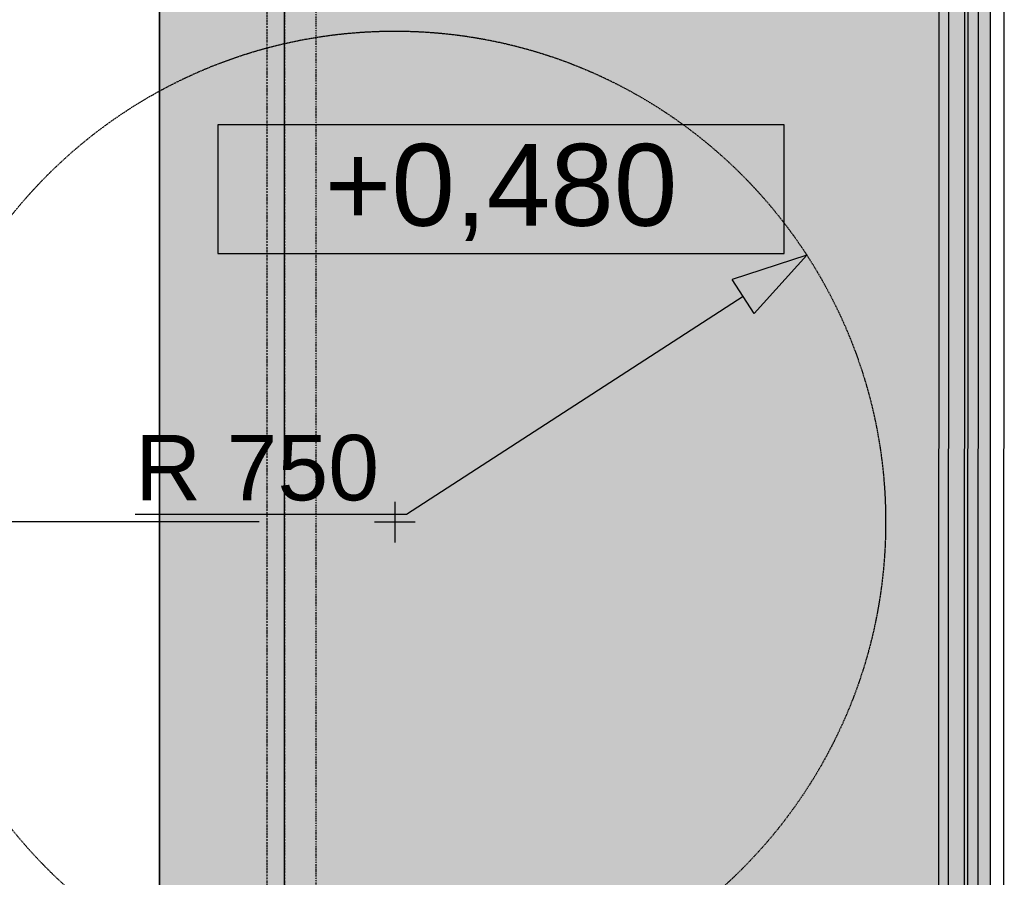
# Model space of a CAD drawing. Header units: millimetres. Extents: x -28761 to 4793, y -4271 to 20239.
# Tile 245 of 256: x -535 to 969, y 9645 to 10955. Entities that reach past the tile are written whole.
import ezdxf

# ---------------------------------------------------------------- set-up
doc = ezdxf.new("R2010")
doc.units = ezdxf.units.MM
doc.header["$MEASUREMENT"] = 0
for name, pattern in [('Čerchovaná M', [4.5, 2.5, -0.85, 0.3, -0.85]), ('Čerchovaná S', [3.5, 1.5, -0.85, 0.3, -0.85]), ('čárkovaná 3', [1.5, 1, -0.5])]:
    doc.linetypes.add(name, pattern=pattern)
for name, color, linetype in [('5._POHLED ZÁPADNÍ_1_Anotace - SP', 7, 'Continuous'), ('5._POHLED ZÁPADNÍ_1_Konstrukce - nenosné', 7, 'Continuous'), ('5._POHLED ZÁPADNÍ_1_Kóty - obecné', 7, 'Continuous'), ('5._POHLED ZÁPADNÍ_1_Nové_2D prvky - obecné', 7, 'Continuous'), ('5._POHLED ZÁPADNÍ_1_Nové_Anotace - SP', 7, 'Continuous'), ('5._POHLED ZÁPADNÍ_1_Nové_Konstrukce - nenosné', 7, 'Continuous'), ('5._POHLED ZÁPADNÍ_1_Nové_Konstrukce - nosné', 7, 'Continuous'), ('5._POHLED ZÁPADNÍ_1_Nové_Kóty - obecné', 7, 'Continuous'), ('5._POHLED ZÁPADNÍ_1_Nové_Otvory – Značky dveří', 7, 'Continuous'), ('5._POHLED ZÁPADNÍ_1_Nové_Výplně - Povrchové', 7, 'Continuous')]:
    doc.layers.add(name, color=color, linetype=linetype)
doc.styles.add('GENEROVANÝ_STYL_1', font='txt')

msp = doc.modelspace()

# ---------------------------------------------------------------- hatches: boundary and pattern name
at = {"layer": '5._POHLED ZÁPADNÍ_1_Nové_Kóty - obecné', "linetype": 'Continuous', "lineweight": 25}
msp.add_hatch(color=1, dxfattribs=at).paths.add_polyline_path([(667.5, 10595.1), (553.4, 10558.1), (587.1, 10506)])
at = {"layer": '5._POHLED ZÁPADNÍ_1_Nové_Výplně - Povrchové', "linetype": 'Continuous', "lineweight": 0, "true_color": 0xfed4d4}
for points in [[(-321.7, 8564.1), (948.3, 8564.1), (948.3, 13540.8), (-321.7, 13540.8)], [(-321.9, 8839.1), (948.3, 8839.1), (948.3, 12306.8), (-321.9, 12306.8)], [(-321.7, 9114.1), (948.3, 9114.1), (948.3, 11213.6), (-321.7, 11213.6)]]:
    msp.add_hatch(color=254, dxfattribs=at).paths.add_polyline_path(points)

# ---------------------------------------------------------------- linework, layer by layer
at = {"layer": '5._POHLED ZÁPADNÍ_1_Konstrukce - nenosné', "color": 7, "linetype": 'čárkovaná 3', "lineweight": 35}
msp.add_line((-321.5, 350), (-321.5, 17970.1), dxfattribs=at)
at = {"layer": '5._POHLED ZÁPADNÍ_1_Nové_2D prvky - obecné', "color": 1, "linetype": 'Čerchovaná S', "lineweight": 25}
msp.add_line((-82.2, 9432.3), (-82.2, 10972.3), dxfattribs=at)
at = {"layer": '5._POHLED ZÁPADNÍ_1_Nové_Anotace - SP', "color": 1, "linetype": 'Continuous', "lineweight": 25}
for p, q in [((633, 10794.1), (-232.4, 10794.1)), ((-232.4, 10794.1), (-232.4, 10597.7)), ((633, 10597.7), (633, 10794.1)), ((-232.4, 10597.7), (633, 10597.7))]:
    msp.add_line(p, q, dxfattribs=at)
at = {"layer": '5._POHLED ZÁPADNÍ_1_Nové_Konstrukce - nenosné', "color": 1, "linetype": 'Continuous', "lineweight": 25}
for p, q in [((869.3, 11214.6), (868.5, 9206.9)), ((884.3, 11214.6), (883.5, 9196.9)), ((908.5, 9206.9), (909.3, 11214.6)), ((913.5, 9196.7), (914.3, 11214.6)), ((929.3, 11214.6), (928.5, 9196.6)), ((968.5, 9196.3), (969.3, 11214.6))]:
    msp.add_line(p, q, dxfattribs=at)
at = {"layer": '5._POHLED ZÁPADNÍ_1_Nové_Konstrukce - nenosné', "color": 1, "linetype": 'Continuous', "lineweight": 25, "flags": 128}
for points in [[(-321.7, 8564.1), (948.3, 8564.1), (948.3, 13540.8), (-321.7, 13540.8)], [(-321.9, 8839.1), (948.3, 8839.1), (948.3, 12306.8), (-321.9, 12306.8)], [(-321.7, 9114.1), (948.3, 9114.1), (948.3, 11213.6), (-321.7, 11213.6)]]:
    msp.add_lwpolyline(points, close=True, dxfattribs=at)
at = {"layer": '5._POHLED ZÁPADNÍ_1_Nové_Konstrukce - nenosné', "color": 1, "linetype": 'čárkovaná 3', "lineweight": 25}
msp.add_circle((38, 10187.4), 750, dxfattribs=at)
at = {"layer": '5._POHLED ZÁPADNÍ_1_Nové_Konstrukce - nosné', "color": 1, "linetype": 'Čerchovaná M', "lineweight": 25}
for p, q in [((-130.8, 18117.9), (-130.8, 194.3)), ((-130.7, 18117.9), (-130.7, 194.3))]:
    msp.add_line(p, q, dxfattribs=at)
at = {"layer": '5._POHLED ZÁPADNÍ_1_Nové_Konstrukce - nosné', "color": 1, "linetype": 'Čerchovaná M', "lineweight": 25, "flags": 128}
for points in [[(-157.3, 18117.9), (-157.3, 194.3)], [(-130.6, 194.3), (-130.6, 18117.9)]]:
    msp.add_lwpolyline(points, dxfattribs=at)
at = {"layer": '5._POHLED ZÁPADNÍ_1_Nové_Kóty - obecné', "color": 1, "linetype": 'Continuous', "lineweight": 25}
for p, q in [((667.5, 10595.1), (553.4, 10558.1)), ((667.5, 10595.1), (587.1, 10506)), ((587.1, 10506), (553.4, 10558.1)), ((570.2, 10532.1), (56.1, 10199.1)), ((38, 10218.4), (38, 10156.3)), ((56.1, 10199.1), (-358.7, 10199.1)), ((69, 10187.4), (6.9, 10187.4))]:
    msp.add_line(p, q, dxfattribs=at)
at = {"layer": '5._POHLED ZÁPADNÍ_1_Nové_Otvory – Značky dveří', "color": 1, "linetype": 'Continuous', "lineweight": 25}
msp.add_line((-1421.7, 10188.2), (-169, 10188.2), dxfattribs=at)

# ---------------------------------------------------------------- texts
at = {"layer": '5._POHLED ZÁPADNÍ_1_Anotace - SP', "color": 1, "linetype": 'Continuous', "lineweight": 25, "insert": (200.3, 10690.9), "char_height": 125, "attachment_point": 5, "style": 'GENEROVANÝ_STYL_1'}
msp.add_mtext('\\A1;{\\pqc;\\fArial|b0|i0|c238|p38;+0,\\fArial|b0|i0|c238|p38;48\\fArial|b0|i0|c238|p38;0}', dxfattribs=at)
at = {"layer": '5._POHLED ZÁPADNÍ_1_Kóty - obecné', "color": 1, "linetype": 'Continuous', "lineweight": 25, "insert": (-358.7, 10219.1), "char_height": 100, "width": 364.801, "attachment_point": 7, "style": 'GENEROVANÝ_STYL_1'}
msp.add_mtext('\\A1;{\\pql;\\fArial|b0|i0|c238|p38;R 750}', dxfattribs=at)

doc.saveas('drawing.dxf')
